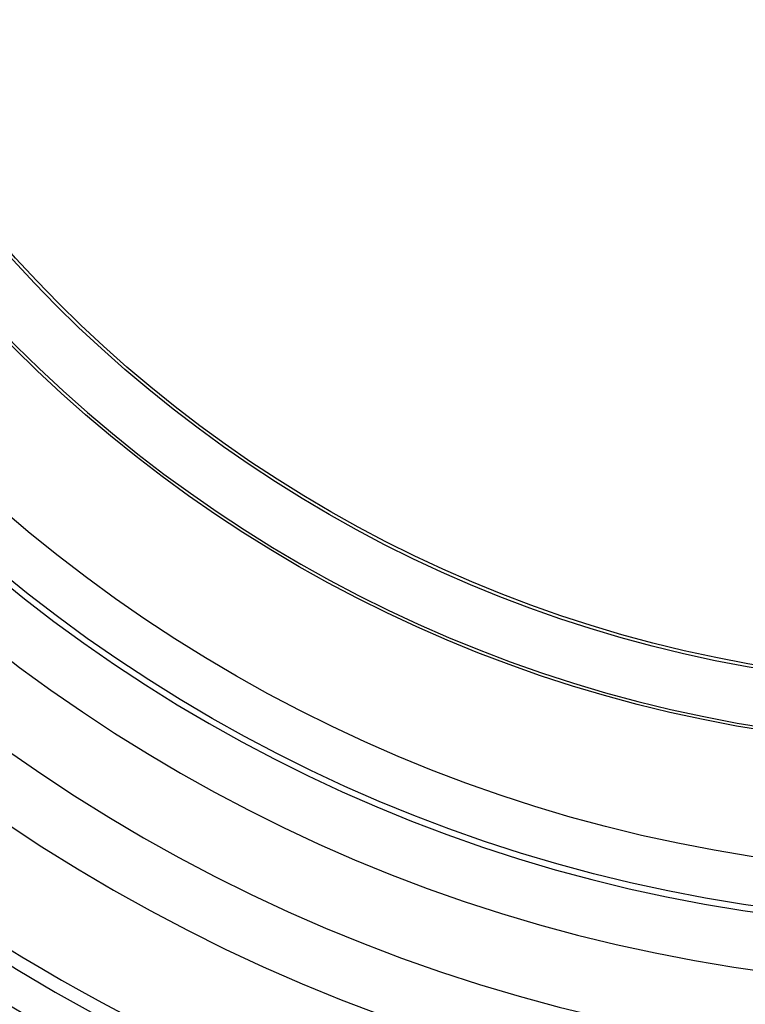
# Model space of a CAD drawing. Header units: millimetres. Extents: x -203 to 203, y 78 to 485.
# Tile 3 of 256: x -48 to -12, y 201 to 250. Entities that reach past the tile are written whole.
import ezdxf

# ---------------------------------------------------------------- set-up
doc = ezdxf.new("R2010")
doc.units = ezdxf.units.MM
doc.layers.add('Layer 01', color=18, linetype='Continuous', true_color=0x000000)

# ---------------------------------------------------------------- blocks, each defined once
blk = doc.blocks.new('10CT311AB')
at = {"layer": 'Layer 01', "extrusion": (0, 1, 0)}
for centre, radius in [((0, 0, 480), 79.79), ((0, 0, 479.075), 76.937), ((0, 0, 323.264), 92.348), ((0, 0, 320.814), 94.08), ((0, 0, 270), 67.772), ((0, 0), 86.5), ((0, 0), 83.493)]:
    blk.add_arc(centre, radius, 270, 90, dxfattribs=at)
at = {"layer": 'Layer 01', "extrusion": (0, -1, 0)}
for centre, radius in [((0, 0, -480), 76.637), ((0, 0, -444.359), 102.468), ((0, 0, -386), 127.828), ((0, 0, -386), 124.828), ((0, 0, -270), 64.772), ((0, 0, -265.659), 67.923), ((0, 0, -265.45), 64.931), ((0, 0, -132.725), 74.212)]:
    blk.add_arc(centre, radius, 90, 270, dxfattribs=at)
at = {"layer": 'Layer 01', "extrusion": (0, -1, 2.83025e-16)}
blk.add_arc((0, 0, -442.166), 100.421, 90, 270, dxfattribs=at)
blk = doc.blocks.new('10CT311BB')
at = {"layer": 'Layer 01', "extrusion": (0, 1, -1.47802e-16)}
blk.add_arc((0, 0, 220), 96.148, 270, 90, dxfattribs=at)
at = {"layer": 'Layer 01', "extrusion": (0, 1, 1.55012e-16)}
blk.add_arc((0, 0, 220), 91.676, 270, 90, dxfattribs=at)
at = {"layer": 'Layer 01', "extrusion": (0, 1, -1.55012e-16)}
blk.add_arc((0, 0, 220), 91.676, 90, 270, dxfattribs=at)
at = {"layer": 'Layer 01', "extrusion": (0, 1, 1.47802e-16)}
blk.add_arc((0, 0, 220), 96.148, 90, 270, dxfattribs=at)
at = {"layer": 'Layer 01', "extrusion": (0, -1, 0)}
for centre, radius, start, end in [((0, 0, -189.92), 133.201, 90, 270), ((0, 0, -189.92), 133.201, 270, 90), ((0, 0, -187.5), 131.429, 90, 270), ((0, 0, -187.5), 131.429, 270, 90), ((0, 0, -51.517), 176.101, 90, 270), ((0, 0, -51.543), 179.1, 270, 90), ((0, 0), 180, 90, 270)]:
    blk.add_arc(centre, radius, start, end, dxfattribs=at)
at = {"layer": 'Layer 01', "extrusion": (0, 1, 0)}
for centre, radius, start, end in [((0, 0, 103.086), 178.201, 270, 90), ((0, 0, 103.086), 178.201, 90, 270), ((0, 0), 177, 270, 90), ((0, 0), 180, 90, 270), ((0, 0), 177, 90, 270)]:
    blk.add_arc(centre, radius, start, end, dxfattribs=at)
at = {"layer": 'Layer 01', "extrusion": (0, -1, -4.05557e-17)}
blk.add_arc((0, 0, -103.034), 175.202, 90, 270, dxfattribs=at)
at = {"layer": 'Layer 01', "extrusion": (0, 1, 4.05557e-17)}
blk.add_arc((0, 0, 103.034), 175.202, 90, 270, dxfattribs=at)
blk = doc.blocks.new('CT311ABINT')
at = {"layer": 'Layer 01'}
blk.add_blockref('10CT311AB', (0, 0), dxfattribs=at)
at = {"layer": 'Layer 01', "extrusion": (-0.348236, 0, 0.937407), "rotation": 90}
blk.add_blockref('10CT311BB', (-236.88, 0), dxfattribs=at)

msp = doc.modelspace()

# ---------------------------------------------------------------- block references
at = {"layer": 'Layer 01', "extrusion": (0, -1, 0)}
msp.add_blockref('CT311ABINT', (0, -17.717, -281.717), dxfattribs=at)

doc.saveas('drawing.dxf')
